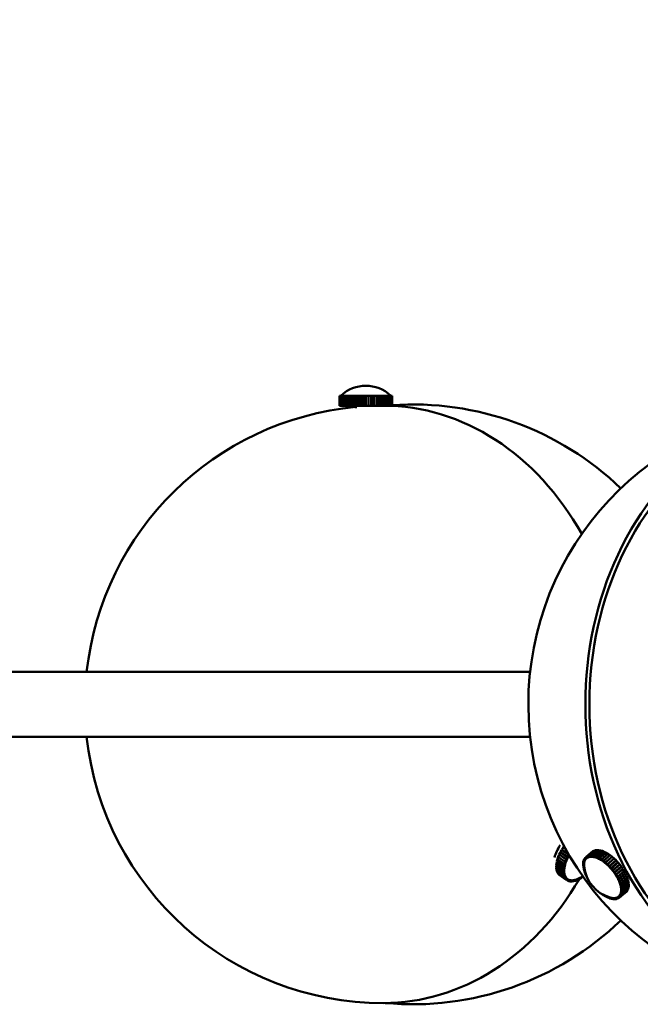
# Model space of a CAD drawing. Header units: millimetres. Extents: x 242 to 3406, y 441 to 2246.
# Tile 6 of 35: x 972 to 1097, y 735 to 932. Entities that reach past the tile are written whole.
import ezdxf

# ---------------------------------------------------------------- set-up
doc = ezdxf.new("R2010")
doc.units = ezdxf.units.MM
doc.header["$LTSCALE"] = 12
doc.layers.add('Widoczne (ISO)', color=7, linetype='Continuous', lineweight=50)
doc.layers.add('Wymiar (ISO)', color=7, linetype='Continuous', lineweight=18)
doc.styles.add('Tekst notatki (ISO)', font='tahoma.ttf')
doc.dimstyles.new('Domyślne (ISO)', dxfattribs={"dimscale": 12, "dimtxt": 3, "dimasz": 3, "dimexe": 3.175, "dimexo": 0, "dimgap": 0.762, "dimtad": 1, "dimdec": 1, "dimlfac": 0.03937, "dimrnd": 1e-08, "dimzin": 0, "dimdsep": 46, "dimtxsty": 'Tekst notatki (ISO)', "dimblk": 'Filled-1', "dimcen": 0.09, "dimdle": 10, "dimse1": 1, "dimse2": 1, "dimclrd": 256, "dimclre": 256, "dimclrt": 256, "dimadec": 0, "dimazin": 0, "dimtfac": 0.666667, "dimtmove": 0, "dimatfit": 3, "dimfxl": 1, "dimtolj": 1, "dimlwd": 15, "dimlwe": 15, "dimarcsym": 0})

# ---------------------------------------------------------------- blocks, each defined once
blk = doc.blocks.new('Filled-1')
at = {"color": 0}
for p, q in [((0, 0), (-1, 0.25)), ((-1, 0.25), (-1, -0.25)), ((-1, 0), (0, 0)), ((-1, -0.25), (0, 0))]:
    blk.add_line(p, q, dxfattribs=at)
at = {"color": 0, "flags": 128}
blk.add_lwpolyline([(-1, -0.25), (0, 0), (-1, 0.25), (-1, -0.25)], dxfattribs=at)
at = {"color": 0}
blk.add_solid([(-1, -0.25), (0, 0), (-1, 0.25), (-1, -0.25)], dxfattribs=at)
blk = doc.blocks.new('*D9')
at = {"layer": 'Defpoints', "color": 0, "transparency": 16777216}
for p in [(874.85, 1121.45), (1601.49, 1121.45), (1337.49, 734.66)]:
    blk.add_point(p, dxfattribs=at)
at = {"layer": 'Wymiar (ISO)', "lineweight": 15, "transparency": 16777216}
blk.add_line((1601.49, 770.66), (1601.49, 1085.45), dxfattribs=at)
at = {"layer": 'Wymiar (ISO)', "lineweight": 15, "transparency": 16777216, "xscale": 36, "yscale": 36, "zscale": 36}
for p, rotation in [((1601.49, 1121.45), 90), ((1601.49, 734.66), 270)]:
    blk.add_blockref('Filled-1', p, dxfattribs=dict(at, rotation=rotation))
at = {"layer": 'Wymiar (ISO)', "lineweight": 18, "transparency": 16777216, "insert": (1493.96, 840.9), "char_height": 36, "attachment_point": 1, "rotation": 90, "style": 'Tekst notatki (ISO)'}
blk.add_mtext('\\A1;15.2\\P387 mm', dxfattribs=at)
blk = doc.blocks.new('*D10')
at = {"layer": 'Defpoints', "color": 0, "transparency": 16777216}
for p in [(874.85, 1271.45), (1601.49, 1271.45), (1337.49, 734.66)]:
    blk.add_point(p, dxfattribs=at)
at = {"layer": 'Wymiar (ISO)', "lineweight": 15, "transparency": 16777216}
for p, q in [((1601.49, 1271.45), (1601.49, 1499.38)), ((1601.49, 770.66), (1601.49, 1235.45))]:
    blk.add_line(p, q, dxfattribs=at)
at = {"layer": 'Wymiar (ISO)', "lineweight": 15, "transparency": 16777216, "xscale": 36, "yscale": 36, "zscale": 36}
for p, rotation in [((1601.49, 1271.45), 90), ((1601.49, 734.66), 270)]:
    blk.add_blockref('Filled-1', p, dxfattribs=dict(at, rotation=rotation))
at = {"layer": 'Wymiar (ISO)', "lineweight": 18, "transparency": 16777216, "insert": (1494.1, 1316.59), "char_height": 36, "attachment_point": 1, "rotation": 90, "style": 'Tekst notatki (ISO)'}
blk.add_mtext('\\A1;21.1\\P537 mm', dxfattribs=at)
blk = doc.blocks.new('*D11')
at = {"layer": 'Defpoints', "color": 0, "transparency": 16777216}
for p in [(874.85, 1571.45), (1601.49, 1571.45), (1337.49, 734.66)]:
    blk.add_point(p, dxfattribs=at)
at = {"layer": 'Wymiar (ISO)', "lineweight": 15, "transparency": 16777216}
for p, q in [((1601.49, 1571.45), (1601.49, 1800.59)), ((1601.49, 770.66), (1601.49, 1535.45))]:
    blk.add_line(p, q, dxfattribs=at)
at = {"layer": 'Wymiar (ISO)', "lineweight": 15, "transparency": 16777216, "xscale": 36, "yscale": 36, "zscale": 36}
for p, rotation in [((1601.49, 1571.45), 90), ((1601.49, 734.66), 270)]:
    blk.add_blockref('Filled-1', p, dxfattribs=dict(at, rotation=rotation))
at = {"layer": 'Wymiar (ISO)', "lineweight": 18, "transparency": 16777216, "insert": (1493.96, 1616.59), "char_height": 36, "attachment_point": 1, "rotation": 90, "style": 'Tekst notatki (ISO)'}
blk.add_mtext('\\A1;32.9\\P837 mm', dxfattribs=at)
blk = doc.blocks.new('*D12')
at = {"layer": 'Defpoints', "color": 0, "transparency": 16777216}
for p in [(874.85, 2020.95), (1601.49, 2020.95), (1337.49, 734.66)]:
    blk.add_point(p, dxfattribs=at)
at = {"layer": 'Wymiar (ISO)', "lineweight": 15, "transparency": 16777216}
blk.add_line((1601.49, 770.66), (1601.49, 1984.95), dxfattribs=at)
at = {"layer": 'Wymiar (ISO)', "lineweight": 15, "transparency": 16777216, "xscale": 36, "yscale": 36, "zscale": 36}
for p, rotation in [((1601.49, 2020.95), 90), ((1601.49, 734.66), 270)]:
    blk.add_blockref('Filled-1', p, dxfattribs=dict(at, rotation=rotation))
at = {"layer": 'Wymiar (ISO)', "lineweight": 18, "transparency": 16777216, "insert": (1493.98, 1919.53), "char_height": 36, "attachment_point": 1, "rotation": 90, "style": 'Tekst notatki (ISO)'}
blk.add_mtext('\\A1;50.6\\P1286 mm', dxfattribs=at)

msp = doc.modelspace()

# ---------------------------------------------------------------- linework, layer by layer
at = {"layer": 'Widoczne (ISO)'}
for p, q in [((1036.35, 856.41), (1036.35, 854.41)), ((1036.38, 856.41), (1036.35, 856.41)), ((1036.39, 856.41), (1036.38, 856.41)), ((1036.38, 854.41), (1036.38, 856.41)), ((1036.39, 856.41), (1036.39, 854.41)), ((1036.46, 856.41), (1036.39, 856.41)), ((1036.47, 856.41), (1036.46, 856.41)), ((1036.46, 854.41), (1036.46, 856.41)), ((1036.47, 856.41), (1036.47, 854.41)), ((1036.6, 856.41), (1036.47, 856.41)), ((1036.62, 856.41), (1036.6, 856.41)), ((1036.6, 854.41), (1036.6, 856.41)), ((1036.62, 856.41), (1036.62, 854.41)), ((1036.8, 856.41), (1036.62, 856.41)), ((1036.82, 856.41), (1036.8, 856.41)), ((1036.8, 854.41), (1036.8, 856.41)), ((1036.82, 856.41), (1036.82, 854.41)), ((1037.04, 856.41), (1036.82, 856.41)), ((1037.07, 856.41), (1037.04, 856.41)), ((1037.04, 854.41), (1037.04, 856.41)), ((1037.07, 856.41), (1037.07, 854.41)), ((1037.34, 856.41), (1037.07, 856.41)), ((1037.37, 856.41), (1037.34, 856.41)), ((1037.34, 854.41), (1037.34, 856.41)), ((1037.37, 856.41), (1037.37, 854.41)), ((1037.68, 856.41), (1037.37, 856.41)), ((1037.72, 856.41), (1037.68, 856.41)), ((1037.68, 854.41), (1037.68, 856.41)), ((1037.72, 856.41), (1037.72, 854.41)), ((1038.07, 856.41), (1037.72, 856.41)), ((1038.11, 856.41), (1038.07, 856.41)), ((1038.07, 854.41), (1038.07, 856.41)), ((1038.11, 856.41), (1038.11, 854.41)), ((1038.5, 856.41), (1038.11, 856.41)), ((1038.54, 856.41), (1038.5, 856.41)), ((1038.5, 854.41), (1038.5, 856.41)), ((1038.54, 856.41), (1038.54, 854.41)), ((1038.96, 856.41), (1038.54, 856.41)), ((1039, 856.41), (1038.96, 856.41)), ((1038.96, 854.41), (1038.96, 856.41)), ((1039, 856.41), (1039, 854.41)), ((1039.44, 856.41), (1039, 856.41)), ((1039.49, 856.41), (1039.44, 856.41)), ((1039.44, 854.41), (1039.44, 856.41)), ((1039.49, 856.41), (1039.49, 854.41)), ((1039.96, 856.41), (1039.49, 856.41)), ((1040, 856.41), (1039.96, 856.41)), ((1039.96, 854.41), (1039.96, 856.41)), ((1040, 856.41), (1040, 854.41)), ((1040.49, 856.41), (1040, 856.41)), ((1040.54, 856.41), (1040.49, 856.41)), ((1040.49, 854.41), (1040.49, 856.41)), ((1040.54, 856.41), (1040.54, 854.41)), ((1041.03, 856.41), (1040.54, 856.41)), ((1041.07, 856.41), (1041.03, 856.41)), ((1041.03, 854.41), (1041.03, 856.41)), ((1041.07, 854.41), (1041.07, 856.41)), ((1041.07, 856.41), (1041.08, 856.41)), ((1041.08, 856.41), (1041.08, 854.41)), ((1041.58, 856.41), (1041.08, 856.41)), ((1041.59, 856.41), (1041.58, 856.41)), ((1041.58, 854.41), (1041.58, 856.41)), ((1041.59, 854.41), (1041.59, 856.41)), ((1041.59, 856.41), (1041.62, 856.41)), ((1041.62, 856.41), (1041.62, 854.41)), ((1041.62, 856.41), (1041.63, 856.41)), ((1041.63, 856.41), (1041.63, 854.41)), ((1042.13, 856.41), (1041.63, 856.41)), ((1042.13, 854.41), (1042.13, 856.41)), ((1042.13, 856.41), (1042.14, 856.41)), ((1042.14, 856.41), (1042.14, 854.41)), ((1042.14, 856.41), (1042.18, 856.41)), ((1042.18, 856.41), (1042.18, 854.41)), ((1042.67, 856.41), (1042.18, 856.41)), ((1042.67, 854.41), (1042.67, 856.41)), ((1042.67, 856.41), (1042.72, 856.41)), ((1042.72, 856.41), (1042.72, 854.41)), ((1043.2, 856.41), (1042.72, 856.41)), ((1043.2, 854.41), (1043.2, 856.41)), ((1043.2, 856.41), (1043.25, 856.41)), ((1043.25, 856.41), (1043.25, 854.41)), ((1043.72, 856.41), (1043.25, 856.41)), ((1043.72, 854.41), (1043.72, 856.41)), ((1043.72, 856.41), (1043.77, 856.41)), ((1043.77, 856.41), (1043.77, 854.41)), ((1044.21, 856.41), (1043.77, 856.41)), ((1044.21, 854.41), (1044.21, 856.41)), ((1044.21, 856.41), (1044.25, 856.41)), ((1044.25, 856.41), (1044.25, 854.41)), ((1044.67, 856.41), (1044.25, 856.41)), ((1044.67, 854.41), (1044.67, 856.41)), ((1044.67, 856.41), (1044.71, 856.41)), ((1044.71, 856.41), (1044.71, 854.41)), ((1045.1, 856.41), (1044.71, 856.41)), ((1045.1, 854.41), (1045.1, 856.41)), ((1045.1, 856.41), (1045.14, 856.41)), ((1045.14, 856.41), (1045.14, 854.41)), ((1045.5, 856.41), (1045.14, 856.41)), ((1045.5, 854.41), (1045.5, 856.41)), ((1045.5, 856.41), (1045.53, 856.41)), ((1045.53, 856.41), (1045.53, 854.41)), ((1045.84, 856.41), (1045.53, 856.41)), ((1045.84, 854.41), (1045.84, 856.41)), ((1045.84, 856.41), (1045.87, 856.41)), ((1045.87, 856.41), (1045.87, 854.41)), ((1046.15, 856.41), (1045.87, 856.41)), ((1046.15, 854.41), (1046.15, 856.41)), ((1046.15, 856.41), (1046.17, 856.41)), ((1046.17, 856.41), (1046.17, 854.41)), ((1046.4, 856.41), (1046.17, 856.41)), ((1046.4, 856.41), (1046.42, 856.41)), ((1046.4, 854.41), (1046.4, 856.41)), ((1046.42, 856.41), (1046.42, 854.41)), ((1046.6, 856.41), (1046.42, 856.41)), ((1046.6, 854.41), (1046.6, 856.41)), ((1046.6, 856.41), (1046.61, 856.41)), ((1046.61, 856.41), (1046.61, 854.41)), ((1046.74, 856.41), (1046.61, 856.41)), ((1046.74, 854.41), (1046.74, 856.41)), ((1046.74, 856.41), (1046.76, 856.41)), ((1046.76, 856.41), (1046.76, 854.41)), ((1046.83, 856.41), (1046.76, 856.41)), ((1046.83, 854.41), (1046.83, 856.41)), ((1046.83, 856.41), (1046.84, 856.41)), ((1046.84, 856.41), (1046.84, 854.41)), ((1046.87, 856.41), (1046.84, 856.41)), ((1046.87, 854.41), (1046.87, 856.41)), ((1046.87, 856.41), (1046.87, 854.41)), ((1046.87, 856.41), (1046.87, 856.41)), ((1036.35, 854.41), (1036.38, 854.41)), ((1036.39, 854.41), (1036.38, 854.41)), ((1036.39, 854.41), (1036.46, 854.41)), ((1036.47, 854.41), (1036.46, 854.41)), ((1036.47, 854.41), (1036.6, 854.41)), ((1036.62, 854.41), (1036.6, 854.41)), ((1036.62, 854.41), (1036.8, 854.41)), ((1036.82, 854.41), (1036.8, 854.41)), ((1036.82, 854.41), (1037.04, 854.41)), ((1037.07, 854.41), (1037.04, 854.41)), ((1037.07, 854.41), (1037.34, 854.41)), ((1037.37, 854.41), (1037.34, 854.41)), ((1037.37, 854.41), (1037.68, 854.41)), ((1037.72, 854.41), (1037.68, 854.41)), ((1037.72, 854.41), (1038.07, 854.41)), ((1038.11, 854.41), (1038.07, 854.41)), ((1038.11, 854.41), (1038.5, 854.41)), ((1038.54, 854.41), (1038.5, 854.41)), ((1038.54, 854.41), (1038.96, 854.41)), ((1039, 854.41), (1038.96, 854.41)), ((1039, 854.41), (1039.44, 854.41)), ((1039.49, 854.41), (1039.44, 854.41)), ((1039.49, 854.41), (1039.96, 854.41)), ((1039.61, 854.41), (1039.61, 853.95)), ((1040, 854.41), (1039.96, 854.41)), ((1040, 854.41), (1040.49, 854.41)), ((1040.54, 854.41), (1040.49, 854.41)), ((1040.54, 854.41), (1041.03, 854.41)), ((1041.07, 854.41), (1041.03, 854.41)), ((1041.07, 854.41), (1041.08, 854.41)), ((1041.08, 854.41), (1041.58, 854.41)), ((1041.59, 854.41), (1041.58, 854.41)), ((1041.59, 854.41), (1041.62, 854.41)), ((1041.62, 854.41), (1041.63, 854.41)), ((1041.63, 854.41), (1042.13, 854.41)), ((1042.13, 854.41), (1042.14, 854.41)), ((1042.14, 854.41), (1042.18, 854.41)), ((1042.18, 854.41), (1042.67, 854.41)), ((1042.67, 854.41), (1042.72, 854.41)), ((1042.72, 854.41), (1043.2, 854.41)), ((1043.2, 854.41), (1043.25, 854.41)), ((1043.25, 854.41), (1043.72, 854.41)), ((1043.61, 854.41), (1043.61, 854.19)), ((1043.72, 854.41), (1043.77, 854.41)), ((1043.77, 854.41), (1044.21, 854.41)), ((1044.21, 854.41), (1044.25, 854.41)), ((1044.25, 854.41), (1044.67, 854.41)), ((1044.67, 854.41), (1044.71, 854.41)), ((1044.71, 854.41), (1045.1, 854.41)), ((1045.1, 854.41), (1045.14, 854.41)), ((1045.14, 854.41), (1045.5, 854.41)), ((1045.5, 854.41), (1045.53, 854.41)), ((1045.53, 854.41), (1045.84, 854.41)), ((1045.84, 854.41), (1045.87, 854.41)), ((1045.87, 854.41), (1046.15, 854.41)), ((1046.15, 854.41), (1046.17, 854.41)), ((1046.17, 854.41), (1046.4, 854.41)), ((1046.4, 854.41), (1046.42, 854.41)), ((1046.42, 854.41), (1046.6, 854.41)), ((1046.6, 854.41), (1046.61, 854.41)), ((1046.61, 854.41), (1046.74, 854.41)), ((1046.74, 854.41), (1046.76, 854.41)), ((1046.76, 854.41), (1046.83, 854.41)), ((1046.83, 854.41), (1046.84, 854.41)), ((1046.84, 854.41), (1046.87, 854.41)), ((1046.87, 854.41), (1046.87, 854.41)), ((879.49, 801.16), (1074.5, 801.16)), ((879.49, 788.16), (1074.5, 788.16)), ((1081.29, 766.32), (1081.11, 766.07)), ((1080.31, 764.62), (1080.13, 764.19)), ((1080.38, 764.63), (1080.31, 764.62)), ((1081.71, 763.62), (1080.31, 764.62)), ((1080.54, 765.09), (1080.33, 764.66)), ((1080.33, 764.66), (1081.73, 763.66)), ((1080.62, 765.09), (1080.54, 765.09)), ((1081.94, 764.09), (1080.54, 765.09)), ((1080.8, 765.57), (1080.56, 765.14)), ((1080.56, 765.14), (1081.96, 764.14)), ((1080.92, 765.54), (1080.8, 765.57)), ((1082.2, 764.57), (1080.8, 765.57)), ((1081.09, 766.03), (1080.82, 765.61)), ((1080.82, 765.61), (1082.22, 764.61)), ((1081.21, 765.98), (1081.09, 766.03)), ((1081.68, 765.61), (1081.09, 766.03)), ((1081.11, 766.07), (1081.62, 765.71)), ((1081.64, 765.67), (1081.21, 765.98)), ((1081.96, 764.14), (1082.2, 764.57)), ((1082.09, 764.11), (1082.21, 764.33)), ((1082.28, 764.55), (1082.2, 764.57)), ((1082.21, 764.33), (1082.31, 764.5)), ((1082.22, 764.61), (1082.24, 764.63)), ((1082.25, 764.6), (1082.22, 764.61)), ((1082.25, 764.6), (1082.25, 764.6)), ((1085.7, 764.12), (1087.04, 765.25)), ((1087.06, 765.26), (1085.72, 764.14)), ((1085.94, 764.26), (1087.28, 765.38)), ((1087.3, 765.39), (1085.96, 764.27)), ((1085.96, 764.27), (1086.21, 764.34)), ((1086.21, 764.34), (1087.55, 765.47)), ((1086.35, 764.14), (1086.21, 764.34)), ((1087.57, 765.47), (1086.23, 764.35)), ((1086.23, 764.35), (1086.51, 764.38)), ((1086.36, 764.14), (1086.23, 764.35)), ((1086.51, 764.38), (1087.85, 765.51)), ((1086.63, 764.18), (1086.51, 764.38)), ((1087.88, 765.51), (1086.54, 764.39)), ((1086.65, 764.18), (1086.54, 764.39)), ((1086.54, 764.39), (1086.83, 764.38)), ((1086.83, 764.38), (1088.17, 765.5)), ((1086.94, 764.17), (1086.83, 764.38)), ((1088.2, 765.5), (1086.87, 764.37)), ((1086.96, 764.17), (1086.87, 764.37)), ((1086.87, 764.37), (1087.19, 764.32)), ((1087.04, 765.24), (1087.04, 765.25)), ((1087.28, 765.38), (1087.06, 765.26)), ((1087.19, 764.32), (1088.53, 765.44)), ((1087.28, 764.12), (1087.19, 764.32)), ((1088.56, 765.44), (1087.22, 764.31)), ((1087.3, 764.11), (1087.22, 764.31)), ((1087.22, 764.31), (1087.56, 764.22)), ((1087.28, 765.37), (1087.28, 765.38)), ((1087.55, 765.47), (1087.3, 765.39)), ((1087.55, 765.46), (1087.55, 765.47)), ((1087.56, 764.22), (1088.9, 765.34)), ((1087.85, 765.51), (1087.57, 765.47)), ((1088.93, 765.33), (1087.59, 764.21)), ((1087.86, 765.49), (1087.85, 765.51)), ((1088.17, 765.5), (1087.88, 765.51)), ((1087.94, 764.07), (1089.28, 765.19)), ((1089.32, 765.18), (1087.98, 764.06)), ((1088.18, 765.48), (1088.17, 765.5)), ((1088.53, 765.44), (1088.2, 765.5)), ((1088.34, 763.88), (1089.68, 765)), ((1089.72, 764.98), (1088.38, 763.86)), ((1088.54, 765.42), (1088.53, 765.44)), ((1088.9, 765.34), (1088.56, 765.44)), ((1088.75, 763.65), (1090.09, 764.77)), ((1090.12, 764.74), (1088.78, 763.62)), ((1088.91, 765.31), (1088.9, 765.34)), ((1089.28, 765.19), (1088.93, 765.33)), ((1089.16, 763.37), (1090.5, 764.49)), ((1090.53, 764.47), (1089.19, 763.34)), ((1089.29, 765.16), (1089.28, 765.19)), ((1089.68, 765), (1089.32, 765.18)), ((1089.69, 764.96), (1089.68, 765)), ((1090.09, 764.77), (1089.72, 764.98)), ((1090.09, 764.72), (1090.09, 764.77)), ((1090.5, 764.49), (1090.12, 764.74)), ((1090.5, 764.44), (1090.5, 764.49)), ((1090.9, 764.18), (1090.53, 764.47)), ((1079.76, 762.78), (1079.73, 762.4)), ((1079.73, 762.4), (1081.13, 761.4)), ((1079.75, 762.38), (1079.73, 762.37)), ((1079.73, 762.37), (1079.73, 762.01)), ((1081.13, 761.37), (1079.73, 762.37)), ((1079.8, 762.8), (1079.76, 762.78)), ((1081.17, 761.78), (1079.76, 762.78)), ((1079.84, 763.22), (1079.77, 762.82)), ((1079.77, 762.82), (1081.17, 761.82)), ((1079.88, 763.24), (1079.84, 763.22)), ((1081.24, 762.22), (1079.84, 763.22)), ((1079.96, 763.68), (1079.85, 763.26)), ((1079.85, 763.26), (1081.25, 762.26)), ((1080.01, 763.69), (1079.96, 763.68)), ((1081.36, 762.68), (1079.96, 763.68)), ((1080.12, 764.14), (1079.97, 763.72)), ((1079.97, 763.72), (1081.37, 762.72)), ((1080.17, 764.16), (1080.12, 764.14)), ((1081.52, 763.14), (1080.12, 764.14)), ((1080.13, 764.19), (1081.53, 763.19)), ((1081.25, 762.26), (1081.36, 762.68)), ((1081.42, 762.32), (1081.25, 762.26)), ((1081.53, 762.74), (1081.36, 762.68)), ((1081.37, 762.72), (1081.52, 763.14)), ((1081.54, 762.76), (1081.37, 762.72)), ((1081.42, 762.3), (1081.4, 762.32)), ((1081.42, 762.32), (1081.48, 762.53)), ((1081.48, 762.53), (1081.53, 762.74)), ((1081.53, 762.74), (1081.51, 762.75)), ((1081.68, 763.18), (1081.52, 763.14)), ((1081.53, 763.19), (1081.71, 763.62)), ((1081.69, 763.2), (1081.53, 763.19)), ((1081.54, 762.76), (1081.61, 762.97)), ((1081.61, 762.97), (1081.68, 763.18)), ((1081.68, 763.18), (1081.66, 763.2)), ((1081.69, 763.2), (1081.78, 763.42)), ((1081.87, 763.64), (1081.71, 763.62)), ((1081.73, 763.66), (1081.94, 764.09)), ((1081.88, 763.66), (1081.73, 763.66)), ((1081.78, 763.42), (1081.87, 763.64)), ((1081.87, 763.64), (1081.83, 763.66)), ((1081.88, 763.66), (1081.98, 763.87)), ((1082.08, 764.09), (1081.94, 764.09)), ((1082.09, 764.11), (1081.96, 764.14)), ((1081.98, 763.87), (1082.08, 764.09)), ((1082.08, 764.09), (1082.04, 764.12)), ((1085.1, 762.86), (1085.14, 763.16)), ((1085.29, 762.72), (1085.1, 762.86)), ((1085.1, 762.83), (1085.12, 762.85)), ((1085.29, 762.71), (1085.1, 762.83)), ((1085.1, 762.5), (1085.1, 762.83)), ((1085.29, 762.38), (1085.1, 762.5)), ((1085.1, 762.47), (1085.13, 762.48)), ((1085.29, 762.36), (1085.1, 762.47)), ((1085.15, 762.11), (1085.1, 762.47)), ((1085.14, 763.19), (1085.22, 763.46)), ((1085.32, 763.04), (1085.14, 763.19)), ((1085.14, 763.16), (1085.16, 763.18)), ((1085.32, 763.02), (1085.14, 763.16)), ((1085.22, 763.46), (1085.24, 763.48)), ((1085.4, 763.31), (1085.22, 763.46)), ((1085.23, 763.49), (1085.34, 763.72)), ((1085.4, 763.32), (1085.23, 763.49)), ((1085.29, 762.72), (1085.3, 762.87)), ((1085.29, 762.72), (1085.29, 762.72)), ((1085.29, 762.71), (1085.29, 762.71)), ((1085.29, 762.54), (1085.29, 762.71)), ((1085.29, 762.38), (1085.29, 762.54)), ((1085.29, 762.38), (1085.29, 762.38)), ((1085.29, 762.36), (1085.29, 762.36)), ((1085.31, 762.2), (1085.29, 762.36)), ((1085.3, 762.87), (1085.32, 763.02)), ((1085.32, 763.04), (1085.36, 763.17)), ((1085.33, 763.04), (1085.32, 763.04)), ((1085.32, 763.02), (1085.33, 763.03)), ((1085.34, 763.72), (1085.36, 763.74)), ((1085.52, 763.55), (1085.34, 763.72)), ((1085.35, 763.75), (1085.5, 763.95)), ((1085.52, 763.57), (1085.35, 763.75)), ((1085.36, 763.17), (1085.4, 763.31)), ((1085.4, 763.32), (1085.46, 763.44)), ((1085.41, 763.33), (1085.4, 763.32)), ((1085.4, 763.31), (1085.41, 763.31)), ((1085.46, 763.44), (1085.52, 763.55)), ((1085.5, 763.95), (1085.52, 763.96)), ((1085.67, 763.76), (1085.5, 763.95)), ((1085.52, 763.96), (1085.7, 764.12)), ((1085.68, 763.77), (1085.52, 763.96)), ((1085.52, 763.57), (1085.6, 763.66)), ((1085.54, 763.58), (1085.52, 763.57)), ((1085.52, 763.55), (1085.53, 763.57)), ((1085.6, 763.66), (1085.67, 763.76)), ((1085.67, 763.76), (1085.71, 763.8)), ((1085.68, 763.77), (1085.77, 763.85)), ((1085.73, 763.81), (1085.68, 763.77)), ((1085.86, 763.93), (1085.7, 764.12)), ((1085.72, 764.14), (1085.94, 764.26)), ((1085.87, 763.94), (1085.72, 764.14)), ((1085.77, 763.85), (1085.86, 763.93)), ((1085.79, 763.87), (1085.88, 763.94)), ((1085.86, 763.93), (1085.87, 763.94)), ((1085.87, 763.94), (1085.98, 764)), ((1086.09, 764.06), (1085.94, 764.26)), ((1086.1, 764.06), (1085.96, 764.27)), ((1085.98, 764), (1086.09, 764.06)), ((1086.09, 764.06), (1086.1, 764.07)), ((1086.1, 764.06), (1086.22, 764.1)), ((1086.22, 764.1), (1086.35, 764.14)), ((1086.35, 764.14), (1086.35, 764.15)), ((1086.36, 764.14), (1086.49, 764.16)), ((1086.49, 764.16), (1086.63, 764.18)), ((1086.63, 764.18), (1086.64, 764.19)), ((1086.65, 764.18), (1086.79, 764.17)), ((1086.79, 764.17), (1086.94, 764.17)), ((1086.94, 764.17), (1086.95, 764.18)), ((1086.96, 764.17), (1087.12, 764.14)), ((1087.12, 764.14), (1087.28, 764.12)), ((1087.28, 764.12), (1087.29, 764.13)), ((1087.3, 764.11), (1087.46, 764.07)), ((1087.46, 764.07), (1087.63, 764.02)), ((1087.63, 764.02), (1087.56, 764.22)), ((1087.65, 764.01), (1087.59, 764.21)), ((1087.59, 764.21), (1087.94, 764.07)), ((1087.63, 764.02), (1087.64, 764.03)), ((1087.65, 764.01), (1087.83, 763.94)), ((1087.83, 763.94), (1088, 763.88)), ((1088, 763.88), (1087.94, 764.07)), ((1088.02, 763.87), (1087.98, 764.06)), ((1087.98, 764.06), (1088.34, 763.88)), ((1088, 763.88), (1088.02, 763.89)), ((1088.02, 763.87), (1088.2, 763.78)), ((1088.2, 763.78), (1088.38, 763.69)), ((1088.38, 763.69), (1088.34, 763.88)), ((1088.4, 763.68), (1088.38, 763.86)), ((1088.38, 763.86), (1088.75, 763.65)), ((1088.38, 763.69), (1088.4, 763.7)), ((1088.4, 763.68), (1088.58, 763.58)), ((1088.58, 763.58), (1088.77, 763.47)), ((1088.77, 763.47), (1088.75, 763.65)), ((1088.77, 763.47), (1088.79, 763.48)), ((1088.79, 763.46), (1088.78, 763.62)), ((1088.78, 763.62), (1089.16, 763.37)), ((1088.79, 763.46), (1088.97, 763.33)), ((1088.97, 763.33), (1089.16, 763.21)), ((1089.16, 763.21), (1089.16, 763.37)), ((1089.16, 763.21), (1089.18, 763.22)), ((1089.17, 763.19), (1089.19, 763.34)), ((1089.17, 763.19), (1089.36, 763.05)), ((1089.19, 763.34), (1089.56, 763.06)), ((1089.36, 763.05), (1089.54, 762.91)), ((1089.54, 762.91), (1089.56, 763.06)), ((1089.54, 762.91), (1089.57, 762.93)), ((1089.56, 763.06), (1090.9, 764.18)), ((1089.56, 762.9), (1089.6, 763.03)), ((1089.56, 762.9), (1089.74, 762.74)), ((1090.94, 764.15), (1089.6, 763.03)), ((1089.6, 763.03), (1089.96, 762.72)), ((1089.74, 762.74), (1089.93, 762.58)), ((1089.93, 762.58), (1089.96, 762.72)), ((1089.93, 762.58), (1089.97, 762.62)), ((1089.94, 762.57), (1090, 762.68)), ((1089.94, 762.57), (1090.12, 762.4)), ((1089.96, 762.72), (1091.3, 763.84)), ((1091.34, 763.81), (1090, 762.68)), ((1090, 762.68), (1090.35, 762.34)), ((1090.12, 762.4), (1090.3, 762.23)), ((1090.3, 762.23), (1090.35, 762.34)), ((1090.31, 762.21), (1090.39, 762.31)), ((1090.35, 762.34), (1091.69, 763.47)), ((1091.73, 763.43), (1090.39, 762.31)), ((1090.39, 762.31), (1090.73, 761.95)), ((1090.65, 761.85), (1091.99, 762.97)), ((1090.73, 761.95), (1092.07, 763.07)), ((1092.1, 763.03), (1090.76, 761.91)), ((1090.89, 764.11), (1090.9, 764.18)), ((1091.3, 763.84), (1090.94, 764.15)), ((1090.99, 761.45), (1092.33, 762.57)), ((1092.35, 762.55), (1091.01, 761.43)), ((1091.08, 761.53), (1092.42, 762.65)), ((1092.46, 762.61), (1091.12, 761.49)), ((1091.28, 763.76), (1091.3, 763.84)), ((1091.69, 763.47), (1091.34, 763.81)), ((1091.64, 763.36), (1091.69, 763.47)), ((1092.07, 763.07), (1091.73, 763.43)), ((1091.99, 762.97), (1092.07, 763.07)), ((1092.42, 762.65), (1092.1, 763.03)), ((1092.33, 762.57), (1092.42, 762.65)), ((1092.35, 762.55), (1092.46, 762.61)), ((1092.76, 762.21), (1092.46, 762.61)), ((1079.73, 762.01), (1081.13, 761.01)), ((1079.75, 761.99), (1079.73, 761.98)), ((1079.73, 761.98), (1079.77, 761.65)), ((1081.13, 760.98), (1079.73, 761.98)), ((1079.77, 761.65), (1081.17, 760.65)), ((1079.79, 761.63), (1079.77, 761.62)), ((1079.77, 761.62), (1079.85, 761.32)), ((1081.18, 760.62), (1079.77, 761.62)), ((1079.85, 761.32), (1081.25, 760.32)), ((1079.87, 761.3), (1079.86, 761.29)), ((1079.86, 761.29), (1079.97, 761.03)), ((1081.26, 760.29), (1079.86, 761.29)), ((1079.97, 761.03), (1081.37, 760.03)), ((1079.98, 761.01), (1080.13, 760.78)), ((1079.99, 761.01), (1079.98, 761.01)), ((1081.38, 760.01), (1079.98, 761.01)), ((1080.13, 760.78), (1081.53, 759.78)), ((1080.15, 760.77), (1080.15, 760.76)), ((1080.15, 760.76), (1080.33, 760.58)), ((1081.55, 759.76), (1080.15, 760.76)), ((1080.33, 760.58), (1081.73, 759.58)), ((1080.35, 760.56), (1080.35, 760.56)), ((1081.75, 759.56), (1080.35, 760.56)), ((1081.13, 761.4), (1081.17, 761.78)), ((1081.31, 761.51), (1081.13, 761.4)), ((1081.31, 761.49), (1081.13, 761.37)), ((1081.13, 761.01), (1081.13, 761.37)), ((1081.31, 761.13), (1081.13, 761.01)), ((1081.31, 761.12), (1081.13, 760.98)), ((1081.17, 760.65), (1081.13, 760.98)), ((1081.17, 761.82), (1081.24, 762.22)), ((1081.35, 761.91), (1081.17, 761.82)), ((1081.34, 761.89), (1081.17, 761.78)), ((1081.35, 760.79), (1081.17, 760.65)), ((1081.35, 760.77), (1081.18, 760.62)), ((1081.25, 760.32), (1081.18, 760.62)), ((1081.42, 762.3), (1081.24, 762.22)), ((1081.43, 760.48), (1081.25, 760.32)), ((1081.43, 760.46), (1081.26, 760.29)), ((1081.31, 761.49), (1081.29, 761.5)), ((1081.31, 761.12), (1081.3, 761.13)), ((1081.31, 761.51), (1081.32, 761.7)), ((1081.31, 761.31), (1081.31, 761.49)), ((1081.31, 761.13), (1081.31, 761.31)), ((1081.33, 760.95), (1081.31, 761.12)), ((1081.32, 761.7), (1081.34, 761.89)), ((1081.34, 761.89), (1081.33, 761.9)), ((1081.35, 760.79), (1081.33, 760.95)), ((1081.35, 760.77), (1081.34, 760.78)), ((1081.35, 761.91), (1081.38, 762.1)), ((1081.39, 760.63), (1081.35, 760.77)), ((1081.38, 762.1), (1081.42, 762.3)), ((1081.43, 760.48), (1081.39, 760.63)), ((1081.43, 760.46), (1081.42, 760.47)), ((1081.49, 760.33), (1081.43, 760.46)), ((1085.33, 762.01), (1085.15, 762.11)), ((1085.15, 762.08), (1085.18, 762.1)), ((1085.33, 761.99), (1085.15, 762.08)), ((1085.23, 761.7), (1085.15, 762.08)), ((1085.39, 761.62), (1085.23, 761.7)), ((1085.24, 761.66), (1085.27, 761.68)), ((1085.4, 761.6), (1085.24, 761.66)), ((1085.36, 761.27), (1085.24, 761.66)), ((1085.33, 762.01), (1085.32, 762.07)), ((1085.33, 762.01), (1085.33, 762.01)), ((1085.33, 761.99), (1085.33, 761.99)), ((1085.33, 761.98), (1085.33, 761.99)), ((1085.48, 761.22), (1085.36, 761.27)), ((1085.37, 761.23), (1085.4, 761.26)), ((1085.49, 761.2), (1085.37, 761.23)), ((1085.53, 760.83), (1085.37, 761.23)), ((1085.6, 760.81), (1085.53, 760.83)), ((1085.54, 760.79), (1085.58, 760.82)), ((1085.61, 760.78), (1085.54, 760.79)), ((1085.73, 760.38), (1085.54, 760.79)), ((1085.75, 760.37), (1085.73, 760.38)), ((1085.75, 760.34), (1085.76, 760.34)), ((1090.3, 762.23), (1090.37, 762.29)), ((1090.31, 762.21), (1090.48, 762.03)), ((1090.48, 762.03), (1090.65, 761.85)), ((1090.65, 761.85), (1090.73, 761.95)), ((1090.67, 761.83), (1090.76, 761.91)), ((1090.67, 761.83), (1090.83, 761.64)), ((1090.76, 761.91), (1091.08, 761.53)), ((1090.83, 761.64), (1090.99, 761.45)), ((1090.99, 761.45), (1091.08, 761.53)), ((1091.01, 761.43), (1091.12, 761.49)), ((1091.01, 761.43), (1091.16, 761.23)), ((1091.12, 761.49), (1091.42, 761.09)), ((1091.16, 761.23), (1091.31, 761.03)), ((1091.31, 761.03), (1091.42, 761.09)), ((1092.66, 762.13), (1091.32, 761.01)), ((1091.32, 761.01), (1091.45, 761.05)), ((1091.32, 761.01), (1091.46, 760.81)), ((1091.42, 761.09), (1092.76, 762.21)), ((1092.79, 762.17), (1091.45, 761.05)), ((1091.45, 761.05), (1091.72, 760.64)), ((1091.46, 760.81), (1091.6, 760.61)), ((1091.6, 760.61), (1091.72, 760.64)), ((1091.66, 760.62), (1091.61, 760.59)), ((1091.61, 760.59), (1091.75, 760.6)), ((1091.61, 760.59), (1091.74, 760.38)), ((1091.72, 760.64), (1093.06, 761.77)), ((1091.74, 760.38), (1091.86, 760.17)), ((1093.09, 761.72), (1091.75, 760.6)), ((1091.75, 760.6), (1092, 760.19)), ((1092, 760.19), (1093.34, 761.31)), ((1093.36, 761.27), (1092.03, 760.15)), ((1092.25, 759.73), (1093.59, 760.86)), ((1093.61, 760.81), (1092.27, 759.69)), ((1092.45, 759.28), (1093.79, 760.4)), ((1093.81, 760.36), (1092.47, 759.24)), ((1092.66, 762.13), (1092.79, 762.17)), ((1093.06, 761.77), (1092.79, 762.17)), ((1093, 761.71), (1093.09, 761.72)), ((1093.34, 761.31), (1093.09, 761.72)), ((1093.29, 761.27), (1093.36, 761.27)), ((1093.59, 760.86), (1093.36, 761.27)), ((1093.55, 760.82), (1093.61, 760.81)), ((1093.79, 760.4), (1093.61, 760.81)), ((1093.76, 760.38), (1093.81, 760.36)), ((1093.96, 759.96), (1093.81, 760.36)), ((1081.37, 760.03), (1081.26, 760.29)), ((1081.54, 760.2), (1081.37, 760.03)), ((1081.55, 760.19), (1081.38, 760.01)), ((1081.53, 759.78), (1081.38, 760.01)), ((1081.54, 760.2), (1081.49, 760.33)), ((1081.69, 759.97), (1081.53, 759.78)), ((1081.55, 760.19), (1081.54, 760.2)), ((1081.62, 760.08), (1081.55, 760.19)), ((1081.7, 759.96), (1081.55, 759.76)), ((1081.73, 759.58), (1081.55, 759.76)), ((1081.69, 759.97), (1081.62, 760.08)), ((1081.7, 759.96), (1081.69, 759.96)), ((1081.79, 759.86), (1081.7, 759.96)), ((1081.88, 759.77), (1081.73, 759.58)), ((1081.89, 759.76), (1081.75, 759.56)), ((1081.96, 759.42), (1081.75, 759.56)), ((1081.88, 759.77), (1081.79, 759.86)), ((1081.97, 759.71), (1081.87, 759.78)), ((1081.89, 759.76), (1081.88, 759.77)), ((1082, 759.69), (1081.89, 759.76)), ((1082.1, 759.62), (1081.96, 759.42)), ((1081.98, 759.4), (1081.96, 759.42)), ((1082.11, 759.61), (1081.98, 759.4)), ((1082.22, 759.31), (1081.98, 759.4)), ((1082.1, 759.62), (1082, 759.69)), ((1082.05, 759.66), (1082.1, 759.62)), ((1082.11, 759.61), (1082.07, 759.65)), ((1082.23, 759.57), (1082.11, 759.61)), ((1082.35, 759.52), (1082.22, 759.31)), ((1082.25, 759.3), (1082.22, 759.31)), ((1082.35, 759.52), (1082.23, 759.57)), ((1082.36, 759.51), (1082.25, 759.3)), ((1082.51, 759.24), (1082.25, 759.3)), ((1082.34, 759.53), (1082.35, 759.52)), ((1082.36, 759.51), (1082.35, 759.52)), ((1082.5, 759.48), (1082.36, 759.51)), ((1082.63, 759.46), (1082.5, 759.48)), ((1082.63, 759.46), (1082.51, 759.24)), ((1082.54, 759.24), (1082.52, 759.25)), ((1082.64, 759.46), (1082.54, 759.24)), ((1082.83, 759.23), (1082.54, 759.24)), ((1082.62, 759.46), (1082.63, 759.46)), ((1082.64, 759.46), (1082.63, 759.46)), ((1082.79, 759.45), (1082.64, 759.46)), ((1082.93, 759.45), (1082.79, 759.45)), ((1082.93, 759.45), (1082.83, 759.23)), ((1082.86, 759.23), (1082.84, 759.25)), ((1082.95, 759.45), (1082.86, 759.23)), ((1083.17, 759.27), (1082.86, 759.23)), ((1082.93, 759.45), (1082.93, 759.45)), ((1082.95, 759.45), (1082.94, 759.45)), ((1083.1, 759.47), (1082.95, 759.45)), ((1083.26, 759.48), (1083.1, 759.47)), ((1083.26, 759.48), (1083.17, 759.27)), ((1083.2, 759.27), (1083.18, 759.29)), ((1083.27, 759.49), (1083.2, 759.27)), ((1083.53, 759.35), (1083.2, 759.27)), ((1083.25, 759.49), (1083.26, 759.48)), ((1083.44, 759.53), (1083.27, 759.49)), ((1083.27, 759.49), (1083.27, 759.49)), ((1083.6, 759.57), (1083.44, 759.53)), ((1083.6, 759.57), (1083.53, 759.35)), ((1083.56, 759.36), (1083.54, 759.38)), ((1083.62, 759.57), (1083.56, 759.36)), ((1083.9, 759.49), (1083.56, 759.36)), ((1083.59, 759.57), (1083.6, 759.57)), ((1083.62, 759.57), (1083.61, 759.58)), ((1083.79, 759.63), (1083.62, 759.57)), ((1083.96, 759.7), (1083.79, 759.63)), ((1083.96, 759.7), (1083.9, 759.49)), ((1083.94, 759.5), (1083.91, 759.52)), ((1083.97, 759.7), (1083.94, 759.5)), ((1084.28, 759.67), (1083.94, 759.5)), ((1083.95, 759.7), (1083.96, 759.7)), ((1084.04, 759.74), (1083.97, 759.7)), ((1083.97, 759.7), (1083.97, 759.71)), ((1084.32, 759.86), (1084.28, 759.67)), ((1084.32, 759.69), (1084.29, 759.71)), ((1084.68, 759.9), (1084.32, 759.69)), ((1084.34, 759.87), (1084.32, 759.69)), ((1084.69, 760.05), (1084.68, 759.9)), ((1084.71, 759.92), (1084.68, 759.94)), ((1085.07, 760.17), (1084.71, 759.92)), ((1084.71, 760.06), (1084.71, 759.92)), ((1085.07, 760.21), (1085.07, 760.17)), ((1085.76, 760.34), (1085.75, 760.34)), ((1085.8, 760.24), (1085.75, 760.34)), ((1091.86, 760.17), (1092, 760.19)), ((1091.91, 760.18), (1091.88, 760.15)), ((1091.88, 760.15), (1091.99, 759.95)), ((1091.88, 760.15), (1092.03, 760.15)), ((1091.99, 759.95), (1092.1, 759.74)), ((1092.03, 760.15), (1092.25, 759.73)), ((1092.1, 759.74), (1092.25, 759.73)), ((1092.13, 759.74), (1092.11, 759.72)), ((1092.11, 759.72), (1092.2, 759.51)), ((1092.11, 759.72), (1092.27, 759.69)), ((1092.2, 759.51), (1092.29, 759.31)), ((1092.27, 759.69), (1092.45, 759.28)), ((1092.29, 759.31), (1092.45, 759.28)), ((1092.32, 759.3), (1092.3, 759.29)), ((1092.3, 759.29), (1092.38, 759.09)), ((1092.3, 759.29), (1092.47, 759.24)), ((1092.38, 759.09), (1092.46, 758.89)), ((1092.46, 758.89), (1092.62, 758.84)), ((1092.48, 758.88), (1092.46, 758.87)), ((1092.46, 758.87), (1092.52, 758.67)), ((1092.46, 758.87), (1092.64, 758.8)), ((1092.47, 759.24), (1092.62, 758.84)), ((1092.52, 758.67), (1092.58, 758.48)), ((1092.58, 758.48), (1092.76, 758.41)), ((1092.6, 758.47), (1092.58, 758.46)), ((1092.58, 758.46), (1092.62, 758.27)), ((1092.58, 758.46), (1092.77, 758.37)), ((1092.62, 758.84), (1093.96, 759.96)), ((1093.98, 759.92), (1092.64, 758.8)), ((1092.64, 758.8), (1092.76, 758.41)), ((1092.76, 758.41), (1094.1, 759.53)), ((1094.11, 759.49), (1092.77, 758.37)), ((1092.77, 758.37), (1092.85, 757.99)), ((1092.85, 757.99), (1094.19, 759.12)), ((1094.19, 759.08), (1092.85, 757.96)), ((1092.89, 757.6), (1094.23, 758.73)), ((1094.24, 758.69), (1092.9, 757.57)), ((1093.94, 759.94), (1093.98, 759.92)), ((1094.1, 759.53), (1093.98, 759.92)), ((1094.07, 759.51), (1094.11, 759.49)), ((1094.19, 759.12), (1094.11, 759.49)), ((1094.16, 759.1), (1094.19, 759.08)), ((1094.23, 758.73), (1094.19, 759.08)), ((1094.21, 758.71), (1094.24, 758.69)), ((1094.24, 758.36), (1094.24, 758.69)), ((1088.8, 756.73), (1088.65, 756.85)), ((1088.81, 756.75), (1088.8, 756.73)), ((1088.82, 756.74), (1088.8, 756.73)), ((1088.84, 756.73), (1088.84, 756.7)), ((1089.21, 756.45), (1088.84, 756.7)), ((1089.21, 756.53), (1089.21, 756.45)), ((1089.24, 756.48), (1089.21, 756.45)), ((1089.24, 756.51), (1089.25, 756.43)), ((1089.62, 756.21), (1089.25, 756.43)), ((1092.3, 755.95), (1093.64, 757.07)), ((1092.4, 756.41), (1092.33, 756.31)), ((1092.48, 756.51), (1092.4, 756.41)), ((1093.82, 757.23), (1092.48, 756.11)), ((1092.54, 756.63), (1092.48, 756.52)), ((1092.48, 756.52), (1092.66, 756.35)), ((1092.48, 756.51), (1092.48, 756.51)), ((1092.48, 756.51), (1092.65, 756.32)), ((1092.5, 756.13), (1093.84, 757.25)), ((1092.59, 756.75), (1092.54, 756.63)), ((1092.6, 756.76), (1092.59, 756.75)), ((1092.59, 756.75), (1092.77, 756.58)), ((1092.64, 756.9), (1092.6, 756.76)), ((1092.6, 756.76), (1092.78, 756.61)), ((1092.62, 758.27), (1092.66, 758.08)), ((1092.67, 757.03), (1092.64, 756.9)), ((1093.99, 757.45), (1092.65, 756.32)), ((1092.66, 758.08), (1092.85, 757.99)), ((1092.66, 756.35), (1094, 757.47)), ((1092.77, 756.58), (1092.66, 756.35)), ((1092.68, 758.08), (1092.67, 758.07)), ((1092.67, 758.07), (1092.69, 757.89)), ((1092.67, 758.07), (1092.85, 757.96)), ((1092.68, 757.04), (1092.67, 757.03)), ((1092.67, 757.03), (1092.85, 756.88)), ((1092.69, 757.2), (1092.68, 757.05)), ((1092.68, 757.05), (1092.86, 756.91)), ((1092.69, 757.89), (1092.71, 757.71)), ((1092.71, 757.35), (1092.69, 757.2)), ((1092.71, 757.71), (1092.89, 757.6)), ((1092.71, 757.7), (1092.71, 757.53)), ((1092.72, 757.7), (1092.71, 757.7)), ((1092.71, 757.7), (1092.9, 757.57)), ((1092.71, 757.53), (1092.71, 757.37)), ((1092.71, 757.37), (1092.9, 757.24)), ((1092.72, 757.36), (1092.71, 757.35)), ((1092.71, 757.35), (1092.9, 757.21)), ((1094.11, 757.7), (1092.77, 756.58)), ((1092.78, 756.61), (1094.12, 757.73)), ((1092.85, 756.88), (1092.78, 756.61)), ((1094.19, 758), (1092.85, 756.88)), ((1092.85, 757.96), (1092.89, 757.6)), ((1092.86, 756.91), (1094.2, 758.03)), ((1092.9, 757.21), (1092.86, 756.91)), ((1092.9, 757.24), (1094.24, 758.36)), ((1094.24, 758.33), (1092.9, 757.21)), ((1092.9, 757.57), (1092.9, 757.24)), ((1093.64, 757.07), (1093.82, 757.23)), ((1093.82, 757.23), (1093.82, 757.23)), ((1093.84, 757.25), (1093.99, 757.45)), ((1093.98, 757.45), (1093.99, 757.45)), ((1094, 757.47), (1094.11, 757.7)), ((1094.1, 757.71), (1094.11, 757.7)), ((1094.12, 757.73), (1094.19, 758)), ((1094.18, 758.01), (1094.19, 758)), ((1094.2, 758.03), (1094.24, 758.33)), ((1094.22, 758.34), (1094.24, 758.33)), ((1089.6, 756.34), (1089.62, 756.21)), ((1089.65, 756.23), (1089.62, 756.21)), ((1089.63, 756.33), (1089.66, 756.19)), ((1090.02, 756.01), (1089.66, 756.19)), ((1089.98, 756.19), (1090.02, 756.01)), ((1090, 756.18), (1090.05, 756)), ((1090.04, 756.04), (1090.02, 756.01)), ((1090.41, 755.86), (1090.05, 756)), ((1090.35, 756.06), (1090.31, 756.07)), ((1090.35, 756.06), (1090.35, 756.06)), ((1090.35, 756.06), (1090.41, 755.86)), ((1090.36, 756.05), (1090.37, 756.05)), ((1090.36, 756.05), (1090.44, 755.85)), ((1090.53, 756.01), (1090.36, 756.05)), ((1090.43, 755.88), (1090.41, 755.86)), ((1090.78, 755.76), (1090.44, 755.85)), ((1090.7, 755.96), (1090.53, 756.01)), ((1090.71, 755.96), (1090.7, 755.96)), ((1090.7, 755.96), (1090.78, 755.76)), ((1090.72, 755.95), (1090.72, 755.96)), ((1090.72, 755.95), (1090.81, 755.75)), ((1090.88, 755.93), (1090.72, 755.95)), ((1090.8, 755.77), (1090.78, 755.76)), ((1091.13, 755.7), (1090.81, 755.75)), ((1091.04, 755.9), (1090.88, 755.93)), ((1091.04, 755.91), (1091.04, 755.9)), ((1091.04, 755.9), (1091.13, 755.7)), ((1091.05, 755.9), (1091.06, 755.91)), ((1091.05, 755.9), (1091.16, 755.69)), ((1091.2, 755.9), (1091.05, 755.9)), ((1091.15, 755.71), (1091.13, 755.7)), ((1091.46, 755.68), (1091.16, 755.69)), ((1091.35, 755.89), (1091.2, 755.9)), ((1091.36, 755.9), (1091.35, 755.89)), ((1091.35, 755.89), (1091.46, 755.68)), ((1091.5, 755.91), (1091.37, 755.89)), ((1091.37, 755.89), (1091.37, 755.9)), ((1091.37, 755.89), (1091.49, 755.69)), ((1091.48, 755.7), (1091.46, 755.68)), ((1091.77, 755.72), (1091.49, 755.69)), ((1091.64, 755.93), (1091.5, 755.91)), ((1091.65, 755.93), (1091.64, 755.93)), ((1091.64, 755.93), (1091.77, 755.72)), ((1091.78, 755.97), (1091.65, 755.93)), ((1091.65, 755.93), (1091.66, 755.94)), ((1091.65, 755.93), (1091.79, 755.73)), ((1091.78, 755.74), (1091.77, 755.72)), ((1091.9, 756.01), (1091.78, 755.97)), ((1092.04, 755.8), (1091.79, 755.73)), ((1091.92, 756.02), (1091.9, 756.01)), ((1091.9, 756.01), (1092.04, 755.8)), ((1092.02, 756.07), (1091.91, 756.01)), ((1091.91, 756.01), (1091.93, 756.03)), ((1091.91, 756.01), (1092.06, 755.81)), ((1092.13, 756.13), (1092.02, 756.07)), ((1092.06, 755.82), (1092.04, 755.8)), ((1092.28, 755.93), (1092.06, 755.81)), ((1092.17, 756.17), (1092.13, 756.13)), ((1092.13, 756.13), (1092.28, 755.93)), ((1092.23, 756.22), (1092.14, 756.14)), ((1092.14, 756.14), (1092.3, 755.95)), ((1092.21, 756.2), (1092.22, 756.21)), ((1092.32, 756.3), (1092.23, 756.22)), ((1092.3, 755.95), (1092.28, 755.93)), ((1092.48, 756.11), (1092.3, 755.95)), ((1092.33, 756.31), (1092.32, 756.3)), ((1092.32, 756.3), (1092.48, 756.11)), ((1092.33, 756.31), (1092.5, 756.13)), ((1092.65, 756.32), (1092.5, 756.13))]:
    msp.add_line(p, q, dxfattribs=at)
for centre, radius, start, end in [((1041.61, 851.16), 7.25, 46.3972, 133.6028), ((1045.14, 794.66), 59.75, 95.3073, 173.7546), ((1045.14, 794.66), 59.75, 90, 91.4642), ((1051.01, 794.66), 60, 95.2322, 95.2521), ((1051.01, 794.66), 60, 46.0796, 93.9648), ((1133.89, 794.66), 59.75, 96.0423, 270), ((1045.14, 794.66), 59.75, 186.2454, 270), ((1092.52, 762.98), 7.25, 185.9172, 253.9349), ((1081.2, 766.41), 7.25, 291.7635, 301.9985), ((1051.01, 794.66), 60, 264.7479, 313.9204)]:
    msp.add_arc(centre, radius, start, end, dxfattribs=at)
for centre, major_axis, ratio, start_param, end_param in [((1045.14, 794.66), (0, 59.75), 0.809017, 5.319787, 6.283185), ((1133.89, 794.66), (0, 59.75), 0.809017, 6.275208, 9.432755), ((1133.89, 794.66), (0, 58.75), 0.809017, 0.505214, 2.636378), ((1082.77, 765.28), (-2.9, -4.07), 0.509037, 4.77115, 5.350524), ((1083.47, 764.78), (2.9, 4.07), 0.509037, 1.634241, 1.63841), ((1084.87, 763.78), (2.9, 4.07), 0.509037, 1.793004, 1.897724), ((1084.87, 763.78), (2.9, 4.07), 0.509037, 1.752635, 1.793004), ((1084.87, 763.78), (2.9, 4.07), 0.509037, 2.211883, 2.316603), ((1084.87, 763.78), (2.9, 4.07), 0.509037, 2.107163, 2.211883), ((1084.87, 763.78), (2.9, 4.07), 0.509037, 2.002443, 2.107163), ((1084.87, 763.78), (2.9, 4.07), 0.509037, 1.897724, 2.002443), ((1089, 760.04), (-3.21, 3.83), 0.486718, 0.429423, 0.534143), ((1089, 760.04), (-3.21, 3.83), 0.486718, 0.534143, 0.624911), ((1089, 760.04), (-3.21, 3.83), 0.486718, 0.324703, 0.429423), ((1089, 760.04), (-3.21, 3.83), 0.486718, 0.219984, 0.324703), ((1089, 760.04), (-3.21, 3.83), 0.486718, 0.115264, 0.219984), ((1089, 760.04), (-3.21, 3.83), 0.486718, 0.010544, 0.115264), ((1089, 760.04), (-3.21, 3.83), 0.486718, 6.18901, 6.29373), ((1089, 760.04), (-3.21, 3.83), 0.486718, 6.08429, 6.18901), ((1089, 760.04), (-3.21, 3.83), 0.486718, 5.97957, 6.08429), ((1089, 760.04), (-3.21, 3.83), 0.486718, 5.874851, 5.97957), ((1089, 760.04), (3.21, -3.83), 0.486718, 2.628538, 2.733258), ((1089, 760.04), (3.21, -3.83), 0.486718, 2.523818, 2.628538), ((1089, 760.04), (3.21, -3.83), 0.486718, 2.419099, 2.523818), ((1089, 760.04), (3.21, -3.83), 0.486718, 2.314379, 2.419099), ((1089, 760.04), (3.21, -3.83), 0.486718, 2.209659, 2.314379), ((1089, 760.04), (3.21, -3.83), 0.486718, 2.104939, 2.209659), ((1089, 760.04), (3.21, -3.83), 0.486718, 2.00022, 2.104939), ((1089, 760.04), (3.21, -3.83), 0.486718, 1.8955, 2.00022), ((1089, 760.04), (3.21, -3.83), 0.486718, 1.79078, 1.8955), ((1089, 760.04), (3.21, -3.83), 0.486718, 1.68606, 1.79078), ((1090.34, 761.16), (3.21, -3.83), 0.486718, 1.631903, 1.636184), ((1090.34, 761.16), (3.21, -3.83), 0.486718, 1.526524, 1.531333), ((1084.87, 763.78), (2.9, 4.07), 0.509037, 2.421322, 2.526042), ((1084.87, 763.78), (2.9, 4.07), 0.509037, 2.526042, 2.630762), ((1084.87, 763.78), (2.9, 4.07), 0.509037, 2.316603, 2.421322), ((1084.87, 763.78), (2.9, 4.07), 0.509037, 2.630762, 2.735482), ((1084.87, 763.78), (-2.9, -4.07), 0.509037, 5.877074, 5.981794), ((1089, 760.04), (3.21, -3.83), 0.486718, 1.581341, 1.68606), ((1089, 760.04), (3.21, -3.83), 0.486718, 1.476621, 1.581341), ((1089, 760.04), (3.21, -3.83), 0.486718, 1.371901, 1.476621), ((1089, 760.04), (3.21, -3.83), 0.486718, 1.267181, 1.371901), ((1089, 760.04), (3.21, -3.83), 0.486718, 1.162462, 1.267181), ((1090.34, 761.16), (3.21, -3.83), 0.486718, 1.421672, 1.421728), ((1045.14, 794.66), (0, -59.75), 0.809017, 0, 0.945963), ((1084.87, 763.78), (-2.9, -4.07), 0.509037, 5.981794, 6.086514), ((1084.87, 763.78), (-2.9, -4.07), 0.509037, 6.086514, 6.191234), ((1084.87, 763.78), (-2.9, -4.07), 0.509037, 6.191234, 6.295953), ((1084.87, 763.78), (-2.9, -4.07), 0.509037, 0.012768, 0.117488), ((1084.87, 763.78), (-2.9, -4.07), 0.509037, 0.117488, 0.222208), ((1084.87, 763.78), (-2.9, -4.07), 0.509037, 0.222208, 0.326927), ((1084.87, 763.78), (-2.9, -4.07), 0.509037, 0.326927, 0.431647), ((1084.87, 763.78), (-2.9, -4.07), 0.509037, 0.431647, 0.536367), ((1084.87, 763.78), (-2.9, -4.07), 0.509037, 0.536367, 0.641087), ((1084.87, 763.78), (-2.9, -4.07), 0.509037, 0.641087, 0.669968), ((1089, 760.04), (3.21, -3.83), 0.486718, 1.057742, 1.162462), ((1089, 760.04), (3.21, -3.83), 0.486718, 0.953022, 1.057742), ((1089, 760.04), (3.21, -3.83), 0.486718, 0.848302, 0.953022), ((1089, 760.04), (3.21, -3.83), 0.486718, 0.743583, 0.848302), ((1089, 760.04), (3.21, -3.83), 0.486718, 0.010544, 0.115264), ((1089, 760.04), (3.21, -3.83), 0.486718, 0.115264, 0.219984), ((1089, 760.04), (3.21, -3.83), 0.486718, 0.219984, 0.324703), ((1089, 760.04), (3.21, -3.83), 0.486718, 0.638863, 0.743583), ((1089, 760.04), (3.21, -3.83), 0.486718, 0.324703, 0.429423), ((1089, 760.04), (3.21, -3.83), 0.486718, 0.534143, 0.638863), ((1089, 760.04), (3.21, -3.83), 0.486718, 0.429423, 0.534143), ((1089, 760.04), (-3.21, 3.83), 0.486718, 2.516682, 2.523818), ((1089, 760.04), (-3.21, 3.83), 0.486718, 2.523818, 2.628538), ((1089, 760.04), (-3.21, 3.83), 0.486718, 2.628538, 2.733258), ((1089, 760.04), (3.21, -3.83), 0.486718, 5.874851, 5.97957), ((1089, 760.04), (3.21, -3.83), 0.486718, 5.97957, 6.08429), ((1089, 760.04), (3.21, -3.83), 0.486718, 6.08429, 6.18901), ((1089, 760.04), (3.21, -3.83), 0.486718, 6.18901, 6.29373)]:
    msp.add_ellipse(centre, major_axis=major_axis, ratio=ratio, start_param=start_param, end_param=end_param, dxfattribs=at)

# ---------------------------------------------------------------- dimensions: what is measured, and where the dimension line sits
at = {"layer": 'Wymiar (ISO)', "lineweight": 18}
for base, p2, text, override, picture, middle in [((1601.49, 2020.95), (874.85, 2020.95), '<>\\P1286 mm', {"dimgap": 0.762, "dimdec": 1, "dimlfac": 0.03937, "dimpost": '\\X', "dimse1": 1, "dimse2": 1, "dimtol": 0, "dimlim": 0, "dimtp": 0, "dimtm": 0, "dimtdec": 2, "dimtofl": 0, "dimatfit": 1, "dimtvp": -0.25}, '*D12', (1601.49, 2018.64)), ((1601.49, 1571.45), (874.85, 1571.45), '<>\\P837 mm', {"dimgap": 0.762, "dimdec": 1, "dimlfac": 0.03937, "dimpost": '\\X', "dimse1": 1, "dimse2": 1, "dimtol": 0, "dimlim": 0, "dimtp": 0, "dimtm": 0, "dimtdec": 2, "dimtofl": 0, "dimatfit": 2, "dimtvp": -0.25}, '*D11', (1601.49, 1704.02)), ((1601.49, 1271.45), (874.85, 1271.45), '<>\\P537 mm', {"dimgap": 0.762, "dimdec": 1, "dimlfac": 0.03937, "dimpost": '\\X', "dimse1": 1, "dimse2": 1, "dimtol": 0, "dimlim": 0, "dimtp": 0, "dimtm": 0, "dimtdec": 2, "dimtofl": 0, "dimatfit": 2, "dimtvp": -0.25}, '*D10', (1601.49, 1403.41)), ((1601.49, 1121.45), (874.85, 1121.45), '<>\\P387 mm', {"dimgap": 0.762, "dimdec": 1, "dimlfac": 0.03937, "dimpost": '\\X', "dimse1": 1, "dimse2": 1, "dimtol": 0, "dimlim": 0, "dimtp": 0, "dimtm": 0, "dimtdec": 2, "dimtofl": 0, "dimatfit": 1, "dimtvp": -0.25}, '*D9', (1601.49, 928.05))]:
    dim = msp.add_linear_dim(base=base, p1=(1337.49, 734.66), p2=p2, angle=270, text=text, dimstyle='Domyślne (ISO)', override=override, dxfattribs=at)
    dim.commit()
    dim.dimension.update_dxf_attribs({"geometry": picture, "text_midpoint": middle, "dimtype": 160})

doc.saveas('drawing.dxf')
